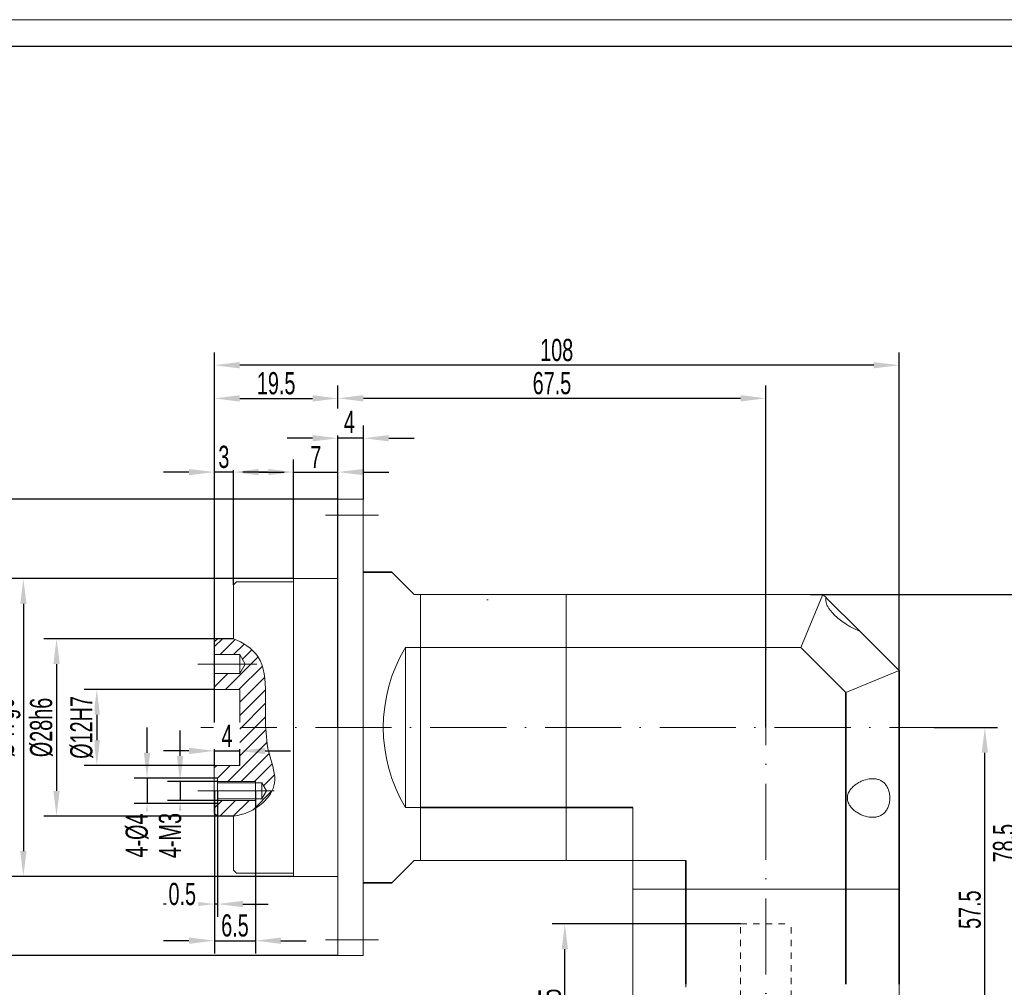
# Model space of a CAD drawing. Header units: millimetres. Extents: x 1398 to 1753, y 1052 to 1303.
# Tile 3 of 4: x 1518 to 1674, y 1150 to 1303. Entities that reach past the tile are written whole.
import ezdxf

# ---------------------------------------------------------------- set-up
doc = ezdxf.new("R2010")
doc.units = ezdxf.units.MM
doc.header["$PDSIZE"] = -5
doc.linetypes.add('ACAD_ISO10W100', pattern=[18, 12, -3, 0, -3])
doc.linetypes.add('虚线', pattern=[2, 1, -1])
doc.layers.get('0').update_dxf_attribs({"lineweight": 18})
doc.layers.get('Defpoints').update_dxf_attribs({"lineweight": 18})
for name, color, linetype, lineweight in [('中心线层', 7, 'ACAD_ISO10W100', 20), ('剖面线层', 4, 'Continuous', 18), ('图框_外框线', 7, 'Continuous', 18), ('尺寸线层', 3, 'Continuous', 18), ('粗实线层', 7, 'Continuous', 35), ('细实线层', 7, 'Continuous', 18), ('虚线层', 6, '虚线', 18)]:
    doc.layers.add(name, color=color, linetype=linetype, lineweight=lineweight)
doc.styles.add('标准', font='txt', dxfattribs={"width": 0.667})
doc.dimstyles.new('标准', dxfattribs={"dimtxt": 3.5, "dimasz": 4, "dimexe": 2, "dimexo": 0, "dimtad": 1, "dimdsep": 46, "dimtxsty": '标准', "dimblk": '_CAXARROW', "dimcen": 0, "dimdle": 6, "dimazin": 2, "dimtfac": 0.707107, "dimtdec": 3, "dimtmove": 2, "dimatfit": 3, "dimfxl": 1, "dimfrac": 2, "dimtolj": 1, "dimarcsym": 1})
pattern_1 = [(45, (424.8113, 5642.0325), (-1.06066017, 1.06066017), [])]

# ---------------------------------------------------------------- blocks, each defined once
blk = doc.blocks.new('_CAXARROW')
blk.add_hatch(color=0).paths.add_polyline_path([(0, 0), (-1, 0.125), (-1, -0.125)], flags=0)
blk = doc.blocks.new('*D22')
at = {"layer": 'Defpoints', "color": 0}
for p in [(1643.08, 1212.48), (1657.08, 1133.98), (1676.03, 1133.98)]:
    blk.add_point(p, dxfattribs=at)
at = {"layer": '尺寸线层', "color": 0, "lineweight": -2}
for p, q in [((1643.08, 1212.48), (1678.03, 1212.48)), ((1676.03, 1208.48), (1676.03, 1137.98)), ((1657.08, 1133.98), (1678.03, 1133.98))]:
    blk.add_line(p, q, dxfattribs=at)
at = {"layer": '尺寸线层', "color": 0, "lineweight": -2, "xscale": 4, "yscale": 4, "zscale": 4}
for p, rotation in [((1676.03, 1212.48), 90), ((1676.03, 1133.98), 270)]:
    blk.add_blockref('_CAXARROW', p, dxfattribs=dict(at, rotation=rotation))
at = {"layer": '尺寸线层', "color": 0, "insert": (1673.66, 1173.23), "char_height": 3.5, "attachment_point": 5, "rotation": 90, "style": '标准', "bg_fill": 3, "box_fill_scale": 1.1, "bg_fill_color": 257, "bg_fill_transparency": 0}
blk.add_mtext('\\A1;78.5', dxfattribs=at)
blk = doc.blocks.new('*D26')
at = {"layer": 'Defpoints', "color": 0}
for p in [(1604.36, 1160.48), (1632.08, 1160.48), (1615.08, 1133.98)]:
    blk.add_point(p, dxfattribs=at)
at = {"layer": '尺寸线层', "color": 0, "lineweight": -2}
for p, q in [((1632.08, 1160.48), (1602.36, 1160.48)), ((1604.36, 1137.98), (1604.36, 1156.48)), ((1615.08, 1133.98), (1602.36, 1133.98))]:
    blk.add_line(p, q, dxfattribs=at)
at = {"layer": '尺寸线层', "color": 0, "lineweight": -2, "xscale": 4, "yscale": 4, "zscale": 4}
for p, rotation in [((1604.36, 1160.48), 90), ((1604.36, 1133.98), 270)]:
    blk.add_blockref('_CAXARROW', p, dxfattribs=dict(at, rotation=rotation))
at = {"layer": '尺寸线层', "color": 0, "insert": (1601.98, 1147.23), "char_height": 3.5, "attachment_point": 5, "rotation": 90, "style": '标准', "bg_fill": 3, "box_fill_scale": 1.1, "bg_fill_color": 257, "bg_fill_transparency": 0}
blk.add_mtext('\\A1;26.5', dxfattribs=at)
blk = doc.blocks.new('*D29')
at = {"layer": 'Defpoints', "color": 0}
for p in [(1662.61, 1191.48), (1670.61, 1191.48), (1657.08, 1133.98)]:
    blk.add_point(p, dxfattribs=at)
at = {"layer": '尺寸线层', "color": 0, "lineweight": -2}
for p, q in [((1662.61, 1191.48), (1672.61, 1191.48)), ((1670.61, 1137.98), (1670.61, 1187.48)), ((1657.08, 1133.98), (1672.61, 1133.98))]:
    blk.add_line(p, q, dxfattribs=at)
at = {"layer": '尺寸线层', "color": 0, "lineweight": -2, "xscale": 4, "yscale": 4, "zscale": 4}
for p, rotation in [((1670.61, 1191.48), 90), ((1670.61, 1133.98), 270)]:
    blk.add_blockref('_CAXARROW', p, dxfattribs=dict(at, rotation=rotation))
at = {"layer": '尺寸线层', "color": 0, "insert": (1668.23, 1162.73), "char_height": 3.5, "attachment_point": 5, "rotation": 90, "style": '标准', "bg_fill": 3, "box_fill_scale": 1.1, "bg_fill_color": 257, "bg_fill_transparency": 0}
blk.add_mtext('\\A1;57.5', dxfattribs=at)
blk = doc.blocks.new('*D30')
at = {"layer": 'Defpoints', "color": 0}
for p in [(1636.08, 1243.42), (1568.58, 1191.48), (1636.08, 1191.48)]:
    blk.add_point(p, dxfattribs=at)
at = {"layer": '尺寸线层', "color": 0, "lineweight": -2}
for p, q in [((1568.58, 1191.48), (1568.58, 1245.42)), ((1636.08, 1191.48), (1636.08, 1245.42)), ((1572.58, 1243.42), (1632.08, 1243.42))]:
    blk.add_line(p, q, dxfattribs=at)
at = {"layer": '尺寸线层', "color": 0, "lineweight": -2, "xscale": 4, "yscale": 4, "zscale": 4, "rotation": 180}
blk.add_blockref('_CAXARROW', (1568.58, 1243.42), dxfattribs=at)
at = {"layer": '尺寸线层', "color": 0, "lineweight": -2, "xscale": 4, "yscale": 4, "zscale": 4}
blk.add_blockref('_CAXARROW', (1636.08, 1243.42), dxfattribs=at)
at = {"layer": '尺寸线层', "color": 0, "insert": (1602.33, 1245.79), "char_height": 3.5, "attachment_point": 5, "style": '标准', "bg_fill": 3, "box_fill_scale": 1.1, "bg_fill_color": 257, "bg_fill_transparency": 0}
blk.add_mtext('\\A1;67.5', dxfattribs=at)
blk = doc.blocks.new('*D31')
at = {"layer": 'Defpoints', "color": 0}
for p in [(1549.08, 1248.64), (1549.08, 1191.48), (1657.08, 1191.48)]:
    blk.add_point(p, dxfattribs=at)
at = {"layer": '尺寸线层', "color": 0, "lineweight": -2}
for p, q in [((1549.08, 1191.48), (1549.08, 1250.64)), ((1657.08, 1191.48), (1657.08, 1250.64)), ((1653.08, 1248.64), (1553.08, 1248.64))]:
    blk.add_line(p, q, dxfattribs=at)
at = {"layer": '尺寸线层', "color": 0, "lineweight": -2, "xscale": 4, "yscale": 4, "zscale": 4, "rotation": 180}
blk.add_blockref('_CAXARROW', (1549.08, 1248.64), dxfattribs=at)
at = {"layer": '尺寸线层', "color": 0, "lineweight": -2, "xscale": 4, "yscale": 4, "zscale": 4}
blk.add_blockref('_CAXARROW', (1657.08, 1248.64), dxfattribs=at)
at = {"layer": '尺寸线层', "color": 0, "insert": (1603.08, 1251.02), "char_height": 3.5, "attachment_point": 5, "style": '标准', "bg_fill": 3, "box_fill_scale": 1.1, "bg_fill_color": 257, "bg_fill_transparency": 0}
blk.add_mtext('\\A1;108', dxfattribs=at)
blk = doc.blocks.new('*D32')
at = {"layer": 'Defpoints', "color": 0}
for p in [(1549.08, 1197.48), (1530.54, 1185.48), (1549.08, 1185.48)]:
    blk.add_point(p, dxfattribs=at)
at = {"layer": '尺寸线层', "color": 0, "lineweight": -2}
for p, q in [((1549.08, 1197.48), (1528.54, 1197.48)), ((1530.54, 1193.48), (1530.54, 1189.48)), ((1549.08, 1185.48), (1528.54, 1185.48))]:
    blk.add_line(p, q, dxfattribs=at)
at = {"layer": '尺寸线层', "color": 0, "lineweight": -2, "xscale": 4, "yscale": 4, "zscale": 4}
for p, rotation in [((1530.54, 1197.48), 90), ((1530.54, 1185.48), 270)]:
    blk.add_blockref('_CAXARROW', p, dxfattribs=dict(at, rotation=rotation))
at = {"layer": '尺寸线层', "color": 0, "insert": (1528.16, 1191.48), "char_height": 3.5, "attachment_point": 5, "rotation": 90, "style": '标准', "bg_fill": 3, "box_fill_scale": 1.1, "bg_fill_color": 257, "bg_fill_transparency": 0}
blk.add_mtext('%%C12H7', dxfattribs=at)
blk = doc.blocks.new('*D33')
at = {"layer": 'Defpoints', "color": 0}
for p in [(1561.58, 1214.98), (1518.96, 1167.98), (1561.58, 1167.98)]:
    blk.add_point(p, dxfattribs=at)
at = {"layer": '尺寸线层', "color": 0, "lineweight": -2}
for p, q in [((1561.58, 1214.98), (1516.96, 1214.98)), ((1518.96, 1210.98), (1518.96, 1171.98)), ((1561.58, 1167.98), (1516.96, 1167.98))]:
    blk.add_line(p, q, dxfattribs=at)
at = {"layer": '尺寸线层', "color": 0, "lineweight": -2, "xscale": 4, "yscale": 4, "zscale": 4}
for p, rotation in [((1518.96, 1214.98), 90), ((1518.96, 1167.98), 270)]:
    blk.add_blockref('_CAXARROW', p, dxfattribs=dict(at, rotation=rotation))
at = {"layer": '尺寸线层', "color": 0, "insert": (1516.25, 1191.48), "char_height": 3.5, "attachment_point": 5, "rotation": 90, "style": '标准', "bg_fill": 3, "box_fill_scale": 1.1, "bg_fill_color": 257, "bg_fill_transparency": 0}
blk.add_mtext('%%C47g6', dxfattribs=at)
blk = doc.blocks.new('*D34')
at = {"layer": 'Defpoints', "color": 0}
for p in [(1552.08, 1213.98), (1549.08, 1204.98)]:
    blk.add_point(p, dxfattribs=at)
at = {"layer": '尺寸线层', "color": 0, "lineweight": -2}
for p, q in [((1549.08, 1204.98), (1549.08, 1233.78)), ((1552.08, 1213.98), (1552.08, 1233.78)), ((1545.08, 1231.78), (1541.08, 1231.78)), ((1552.08, 1231.78), (1549.08, 1231.78)), ((1556.08, 1231.78), (1560.08, 1231.78))]:
    blk.add_line(p, q, dxfattribs=at)
at = {"layer": '尺寸线层', "color": 0, "lineweight": -2, "xscale": 4, "yscale": 4, "zscale": 4}
blk.add_blockref('_CAXARROW', (1549.08, 1231.78), dxfattribs=at)
at = {"layer": '尺寸线层', "color": 0, "lineweight": -2, "xscale": 4, "yscale": 4, "zscale": 4, "rotation": 180}
blk.add_blockref('_CAXARROW', (1552.08, 1231.78), dxfattribs=at)
at = {"layer": '尺寸线层', "color": 0, "insert": (1550.58, 1234.16), "char_height": 3.5, "attachment_point": 5, "style": '标准', "bg_fill": 3, "box_fill_scale": 1.1, "bg_fill_color": 257, "bg_fill_transparency": 0}
blk.add_mtext('\\A1;3', dxfattribs=at)
at = {"layer": 'Defpoints', "color": 0}
blk.add_point((1549.08, 1231.78), dxfattribs=at)
blk = doc.blocks.new('*D35')
at = {"layer": 'Defpoints', "color": 0}
for p in [(1568.58, 1231.78), (1561.58, 1214.98), (1568.58, 1214.98)]:
    blk.add_point(p, dxfattribs=at)
at = {"layer": '尺寸线层', "color": 0, "lineweight": -2}
for p, q in [((1561.58, 1214.98), (1561.58, 1233.78)), ((1568.58, 1214.98), (1568.58, 1233.78)), ((1557.58, 1231.78), (1553.58, 1231.78)), ((1561.58, 1231.78), (1568.58, 1231.78)), ((1572.58, 1231.78), (1576.58, 1231.78))]:
    blk.add_line(p, q, dxfattribs=at)
at = {"layer": '尺寸线层', "color": 0, "lineweight": -2, "xscale": 4, "yscale": 4, "zscale": 4}
blk.add_blockref('_CAXARROW', (1561.58, 1231.78), dxfattribs=at)
at = {"layer": '尺寸线层', "color": 0, "lineweight": -2, "xscale": 4, "yscale": 4, "zscale": 4, "rotation": 180}
blk.add_blockref('_CAXARROW', (1568.58, 1231.78), dxfattribs=at)
at = {"layer": '尺寸线层', "color": 0, "insert": (1565.08, 1234.16), "char_height": 3.5, "attachment_point": 5, "style": '标准', "bg_fill": 3, "box_fill_scale": 1.1, "bg_fill_color": 257, "bg_fill_transparency": 0}
blk.add_mtext('\\A1;7', dxfattribs=at)
blk = doc.blocks.new('*D36')
at = {"layer": 'Defpoints', "color": 0}
for p in [(1568.58, 1243.4), (1568.58, 1214.98), (1549.08, 1204.98)]:
    blk.add_point(p, dxfattribs=at)
at = {"layer": '尺寸线层', "color": 0, "lineweight": -2}
for p, q in [((1549.08, 1204.98), (1549.08, 1245.4)), ((1568.58, 1214.98), (1568.58, 1245.4)), ((1553.08, 1243.4), (1564.58, 1243.4))]:
    blk.add_line(p, q, dxfattribs=at)
at = {"layer": '尺寸线层', "color": 0, "lineweight": -2, "xscale": 4, "yscale": 4, "zscale": 4, "rotation": 180}
blk.add_blockref('_CAXARROW', (1549.08, 1243.4), dxfattribs=at)
at = {"layer": '尺寸线层', "color": 0, "lineweight": -2, "xscale": 4, "yscale": 4, "zscale": 4}
blk.add_blockref('_CAXARROW', (1568.58, 1243.4), dxfattribs=at)
at = {"layer": '尺寸线层', "color": 0, "insert": (1558.83, 1245.78), "char_height": 3.5, "attachment_point": 5, "style": '标准', "bg_fill": 3, "box_fill_scale": 1.1, "bg_fill_color": 257, "bg_fill_transparency": 0}
blk.add_mtext('\\A1;19.5', dxfattribs=at)
blk = doc.blocks.new('*D37')
at = {"layer": 'Defpoints', "color": 0}
for p in [(1549.08, 1185.48), (1553.08, 1185.48)]:
    blk.add_point(p, dxfattribs=at)
at = {"layer": '尺寸线层', "color": 0, "lineweight": -2}
for p, q in [((1549.08, 1185.48), (1549.08, 1189.78)), ((1553.08, 1185.48), (1553.08, 1189.78)), ((1545.08, 1187.78), (1541.08, 1187.78)), ((1549.08, 1187.78), (1553.08, 1187.78)), ((1557.08, 1187.78), (1561.08, 1187.78))]:
    blk.add_line(p, q, dxfattribs=at)
at = {"layer": '尺寸线层', "color": 0, "lineweight": -2, "xscale": 4, "yscale": 4, "zscale": 4}
blk.add_blockref('_CAXARROW', (1549.08, 1187.78), dxfattribs=at)
at = {"layer": '尺寸线层', "color": 0, "lineweight": -2, "xscale": 4, "yscale": 4, "zscale": 4, "rotation": 180}
blk.add_blockref('_CAXARROW', (1553.08, 1187.78), dxfattribs=at)
at = {"layer": '尺寸线层', "color": 0, "insert": (1551.08, 1190.16), "char_height": 3.5, "attachment_point": 5, "style": '标准', "bg_fill": 3, "box_fill_scale": 1.1, "bg_fill_color": 257, "bg_fill_transparency": 0}
blk.add_mtext('\\A1;4', dxfattribs=at)
at = {"layer": 'Defpoints', "color": 0}
blk.add_point((1553.08, 1187.78), dxfattribs=at)
blk = doc.blocks.new('*D38')
at = {"layer": 'Defpoints', "color": 0}
for p in [(1549.58, 1183.48), (1549.58, 1179.48)]:
    blk.add_point(p, dxfattribs=at)
at = {"layer": '尺寸线层', "color": 0, "lineweight": -2}
for p, q in [((1538.46, 1187.48), (1538.46, 1191.48)), ((1549.58, 1183.48), (1536.46, 1183.48)), ((1538.46, 1183.48), (1538.46, 1179.48)), ((1549.58, 1179.48), (1536.46, 1179.48)), ((1538.46, 1175.48), (1538.46, 1171.48))]:
    blk.add_line(p, q, dxfattribs=at)
at = {"layer": '尺寸线层', "color": 0, "lineweight": -2, "xscale": 4, "yscale": 4, "zscale": 4}
for p, rotation in [((1538.46, 1183.48), 270), ((1538.46, 1179.48), 90)]:
    blk.add_blockref('_CAXARROW', p, dxfattribs=dict(at, rotation=rotation))
at = {"layer": '尺寸线层', "color": 0, "insert": (1536.89, 1174.43), "char_height": 3.5, "attachment_point": 5, "rotation": 90, "style": '标准', "bg_fill": 3, "box_fill_scale": 1.1, "bg_fill_color": 257, "bg_fill_transparency": 0}
blk.add_mtext('\\A1;4-%%C4', dxfattribs=at)
at = {"layer": 'Defpoints', "color": 0}
blk.add_point((1538.46, 1179.48), dxfattribs=at)
blk = doc.blocks.new('*D39')
at = {"layer": 'Defpoints', "color": 0}
for p in [(1549.58, 1182.98), (1549.58, 1179.98)]:
    blk.add_point(p, dxfattribs=at)
at = {"layer": '尺寸线层', "color": 0, "lineweight": -2}
for p, q in [((1543.68, 1186.98), (1543.68, 1190.98)), ((1549.58, 1182.98), (1541.68, 1182.98)), ((1543.68, 1182.98), (1543.68, 1179.98)), ((1549.58, 1179.98), (1541.68, 1179.98)), ((1543.68, 1175.98), (1543.68, 1171.98))]:
    blk.add_line(p, q, dxfattribs=at)
at = {"layer": '尺寸线层', "color": 0, "lineweight": -2, "xscale": 4, "yscale": 4, "zscale": 4}
for p, rotation in [((1543.68, 1182.98), 270), ((1543.68, 1179.98), 90)]:
    blk.add_blockref('_CAXARROW', p, dxfattribs=dict(at, rotation=rotation))
at = {"layer": '尺寸线层', "color": 0, "insert": (1542.11, 1174.43), "char_height": 3.5, "attachment_point": 5, "rotation": 90, "style": '标准', "bg_fill": 3, "box_fill_scale": 1.1, "bg_fill_color": 257, "bg_fill_transparency": 0}
blk.add_mtext('\\A1;4-M3', dxfattribs=at)
at = {"layer": 'Defpoints', "color": 0}
blk.add_point((1543.68, 1179.98), dxfattribs=at)
blk = doc.blocks.new('*D40')
at = {"layer": 'Defpoints', "color": 0}
for p in [(1549.08, 1181.48), (1555.58, 1181.48)]:
    blk.add_point(p, dxfattribs=at)
at = {"layer": '尺寸线层', "color": 0, "lineweight": -2}
for p, q in [((1549.08, 1181.48), (1549.08, 1155.84)), ((1555.58, 1181.48), (1555.58, 1155.84)), ((1545.08, 1157.84), (1541.08, 1157.84)), ((1549.08, 1157.84), (1555.58, 1157.84)), ((1559.58, 1157.84), (1563.58, 1157.84))]:
    blk.add_line(p, q, dxfattribs=at)
at = {"layer": '尺寸线层', "color": 0, "lineweight": -2, "xscale": 4, "yscale": 4, "zscale": 4}
blk.add_blockref('_CAXARROW', (1549.08, 1157.84), dxfattribs=at)
at = {"layer": '尺寸线层', "color": 0, "lineweight": -2, "xscale": 4, "yscale": 4, "zscale": 4, "rotation": 180}
blk.add_blockref('_CAXARROW', (1555.58, 1157.84), dxfattribs=at)
at = {"layer": '尺寸线层', "color": 0, "insert": (1552.33, 1160.22), "char_height": 3.5, "attachment_point": 5, "style": '标准', "bg_fill": 3, "box_fill_scale": 1.1, "bg_fill_color": 257, "bg_fill_transparency": 0}
blk.add_mtext('\\A1;6.5', dxfattribs=at)
at = {"layer": 'Defpoints', "color": 0}
blk.add_point((1555.58, 1157.84), dxfattribs=at)
blk = doc.blocks.new('*D41')
at = {"layer": 'Defpoints', "color": 0}
for p in [(1549.08, 1181.48), (1549.58, 1181.48), (1549.08, 1163.62)]:
    blk.add_point(p, dxfattribs=at)
at = {"layer": '尺寸线层', "color": 0, "lineweight": -2}
for p, q in [((1549.08, 1181.48), (1549.08, 1161.62)), ((1549.58, 1181.48), (1549.58, 1161.62)), ((1545.08, 1163.62), (1541.08, 1163.62)), ((1549.58, 1163.62), (1549.08, 1163.62)), ((1553.58, 1163.62), (1557.58, 1163.62))]:
    blk.add_line(p, q, dxfattribs=at)
at = {"layer": '尺寸线层', "color": 0, "lineweight": -2, "xscale": 4, "yscale": 4, "zscale": 4}
blk.add_blockref('_CAXARROW', (1549.08, 1163.62), dxfattribs=at)
at = {"layer": '尺寸线层', "color": 0, "lineweight": -2, "xscale": 4, "yscale": 4, "zscale": 4, "rotation": 180}
blk.add_blockref('_CAXARROW', (1549.58, 1163.62), dxfattribs=at)
at = {"layer": '尺寸线层', "color": 0, "insert": (1544.02, 1165.19), "char_height": 3.5, "attachment_point": 5, "style": '标准', "bg_fill": 3, "box_fill_scale": 1.1, "bg_fill_color": 257, "bg_fill_transparency": 0}
blk.add_mtext('\\A1;0.5', dxfattribs=at)
blk = doc.blocks.new('*D42')
at = {"layer": 'Defpoints', "color": 0}
for p in [(1568.58, 1227.48), (1512.91, 1155.48), (1568.58, 1155.48)]:
    blk.add_point(p, dxfattribs=at)
at = {"layer": '尺寸线层', "color": 0, "lineweight": -2}
for p, q in [((1568.58, 1227.48), (1510.91, 1227.48)), ((1512.91, 1223.48), (1512.91, 1159.48)), ((1568.58, 1155.48), (1510.91, 1155.48))]:
    blk.add_line(p, q, dxfattribs=at)
at = {"layer": '尺寸线层', "color": 0, "lineweight": -2, "xscale": 4, "yscale": 4, "zscale": 4}
for p, rotation in [((1512.91, 1227.48), 90), ((1512.91, 1155.48), 270)]:
    blk.add_blockref('_CAXARROW', p, dxfattribs=dict(at, rotation=rotation))
at = {"layer": '尺寸线层', "color": 0, "insert": (1510.54, 1191.48), "char_height": 3.5, "attachment_point": 5, "rotation": 90, "style": '标准', "bg_fill": 3, "box_fill_scale": 1.1, "bg_fill_color": 257, "bg_fill_transparency": 0}
blk.add_mtext('\\A1;%%C72', dxfattribs=at)
blk = doc.blocks.new('*D43')
at = {"layer": 'Defpoints', "color": 0}
for p in [(1552.08, 1205.48), (1524.19, 1177.48), (1552.08, 1177.48)]:
    blk.add_point(p, dxfattribs=at)
at = {"layer": '尺寸线层', "color": 0, "lineweight": -2}
for p, q in [((1552.08, 1205.48), (1522.19, 1205.48)), ((1524.19, 1201.48), (1524.19, 1181.48)), ((1552.08, 1177.48), (1522.19, 1177.48))]:
    blk.add_line(p, q, dxfattribs=at)
at = {"layer": '尺寸线层', "color": 0, "lineweight": -2, "xscale": 4, "yscale": 4, "zscale": 4}
for p, rotation in [((1524.19, 1205.48), 90), ((1524.19, 1177.48), 270)]:
    blk.add_blockref('_CAXARROW', p, dxfattribs=dict(at, rotation=rotation))
at = {"layer": '尺寸线层', "color": 0, "insert": (1521.82, 1191.48), "char_height": 3.5, "attachment_point": 5, "rotation": 90, "style": '标准', "bg_fill": 3, "box_fill_scale": 1.1, "bg_fill_color": 257, "bg_fill_transparency": 0}
blk.add_mtext('%%C28h6', dxfattribs=at)
blk = doc.blocks.new('*D44')
at = {"layer": 'Defpoints', "color": 0}
for p in [(1568.58, 1227.48), (1572.58, 1227.48)]:
    blk.add_point(p, dxfattribs=at)
at = {"layer": '尺寸线层', "color": 0, "lineweight": -2}
for p, q in [((1568.58, 1227.48), (1568.58, 1239.12)), ((1572.58, 1227.48), (1572.58, 1239.12)), ((1564.58, 1237.12), (1560.58, 1237.12)), ((1572.58, 1237.12), (1568.58, 1237.12)), ((1576.58, 1237.12), (1580.58, 1237.12))]:
    blk.add_line(p, q, dxfattribs=at)
at = {"layer": '尺寸线层', "color": 0, "lineweight": -2, "xscale": 4, "yscale": 4, "zscale": 4}
blk.add_blockref('_CAXARROW', (1568.58, 1237.12), dxfattribs=at)
at = {"layer": '尺寸线层', "color": 0, "lineweight": -2, "xscale": 4, "yscale": 4, "zscale": 4, "rotation": 180}
blk.add_blockref('_CAXARROW', (1572.58, 1237.12), dxfattribs=at)
at = {"layer": '尺寸线层', "color": 0, "insert": (1570.38, 1239.7), "char_height": 3.5, "attachment_point": 5, "style": '标准', "bg_fill": 3, "box_fill_scale": 1.1, "bg_fill_color": 257, "bg_fill_transparency": 0}
blk.add_mtext('\\A1;4', dxfattribs=at)
at = {"layer": 'Defpoints', "color": 0}
blk.add_point((1568.58, 1237.12), dxfattribs=at)

msp = doc.modelspace()

# ---------------------------------------------------------------- linework, layer by layer
at = {"color": 7, "linetype": 'Continuous', "lineweight": 15}
msp.add_line((1581.578, 1178.862), (1579.229, 1178.862), dxfattribs=at)
at = {"layer": '中心线层'}
for p, q in [((1636.078, 1218.798), (1636.078, 1132.561)), ((1546.945, 1191.481), (1670.381, 1191.481)), ((1546.49, 1181.481), (1559.762, 1181.481)), ((1566.615, 1157.981), (1574.968, 1157.981))]:
    msp.add_line(p, q, dxfattribs=at)
at = {"layer": '粗实线层'}
for p, q in [((1581.578, 1178.862), (1615.078, 1178.862)), ((1580.578, 1170.481), (1577.078, 1166.981)), ((1623.458, 1170.481), (1623.458, 1150.982)), ((1572.578, 1166.981), (1577.078, 1166.981))]:
    msp.add_line(p, q, dxfattribs=at)
at = {"layer": '细实线层'}
for p, q in [((1592.078, 1211.641), (1592.263, 1211.641)), ((1645.078, 1212.481), (1641.607, 1204.101)), ((1645.608, 1211.951), (1645.078, 1212.481)), ((1650.939, 1206.62), (1645.598, 1211.961)), ((1657.078, 1200.481), (1650.93, 1206.63)), ((1641.607, 1204.101), (1581.578, 1204.101)), ((1657.078, 1200.481), (1648.697, 1197.01)), ((1549.078, 1185.481), (1553.078, 1185.481)), ((1549.078, 1183.481), (1549.578, 1183.481)), ((1549.578, 1183.481), (1549.578, 1179.481)), ((1549.578, 1182.981), (1555.578, 1182.981)), ((1549.578, 1182.731), (1556.578, 1182.731)), ((1555.578, 1182.981), (1555.578, 1179.981)), ((1556.578, 1182.731), (1557.3, 1181.481)), ((1556.578, 1182.731), (1556.578, 1181.481)), ((1556.578, 1180.231), (1557.3, 1181.481)), ((1556.578, 1180.231), (1556.578, 1181.481)), ((1549.578, 1179.481), (1549.078, 1179.481)), ((1549.578, 1180.231), (1556.578, 1180.231)), ((1549.578, 1179.981), (1555.578, 1179.981)), ((1615.078, 1150.481), (1615.078, 1178.862)), ((1549.578, 1177.481), (1549.078, 1177.981)), ((1549.578, 1177.481), (1552.078, 1177.481)), ((1552.078, 1177.481), (1552.078, 1168.981)), ((1580.578, 1170.481), (1581.578, 1170.481)), ((1581.578, 1170.481), (1621.078, 1170.481)), ((1623.458, 1170.481), (1581.578, 1170.481)), ((1615.078, 1170.481), (1615.578, 1170.481)), ((1552.078, 1168.981), (1552.578, 1168.481)), ((1561.578, 1168.481), (1552.578, 1168.481)), ((1561.578, 1167.981), (1561.578, 1168.231)), ((1561.578, 1167.981), (1568.578, 1167.981)), ((1615.078, 1165.981), (1636.078, 1165.981)), ((1615.078, 1165.981), (1636.078, 1165.981)), ((1623.458, 1165.981), (1623.458, 1150.481)), ((1657.078, 1165.981), (1636.078, 1165.981)), ((1615.078, 1164.481), (1615.078, 1148.981)), ((1572.578, 1155.481), (1568.578, 1155.481))]:
    msp.add_line(p, q, dxfattribs=at)
for points, knots in [([(1645.608, 1211.951), (1645.562, 1211.862), (1645.534, 1211.759), (1645.515, 1211.523), (1645.526, 1211.39), (1645.587, 1211.111), (1645.638, 1210.962), (1645.772, 1210.662), (1645.856, 1210.509), (1646.045, 1210.21), (1646.149, 1210.064), (1646.375, 1209.778), (1646.497, 1209.638), (1646.874, 1209.232), (1647.142, 1208.982), (1647.702, 1208.508), (1647.992, 1208.286), (1648.574, 1207.877), (1648.868, 1207.688), (1649.459, 1207.335), (1649.758, 1207.172), (1650.35, 1206.876), (1650.642, 1206.744), (1650.93, 1206.63)], [0, 0, 0, 0, 0.5004725, 0.5004725, 1.000945, 1.000945, 1.5014174, 1.5014174, 2.0018899, 2.0018899, 2.5023624, 2.5023624, 3.0028349, 3.0028349, 4.0037798, 4.0037798, 5.0047248, 5.0047248, 6.0056697, 6.0056697, 7.0066147, 7.0066147, 8.0075597, 8.0075597, 8.0075597, 8.0075597]), ([(1655.633, 1180.353), (1655.633, 1180.098), (1655.61, 1179.851), (1655.541, 1179.489), (1655.512, 1179.371), (1655.445, 1179.145), (1655.406, 1179.036), (1655.277, 1178.722), (1655.171, 1178.53), (1654.935, 1178.194), (1654.801, 1178.046), (1654.518, 1177.796), (1654.367, 1177.693), (1654.049, 1177.523), (1653.881, 1177.457), (1653.54, 1177.362), (1653.366, 1177.331), (1653.009, 1177.3), (1652.825, 1177.299), (1652.27, 1177.34), (1651.898, 1177.421), (1651.337, 1177.618), (1651.149, 1177.697), (1650.777, 1177.88), (1650.594, 1177.984), (1650.237, 1178.22), (1650.062, 1178.351), (1649.726, 1178.651), (1649.568, 1178.817), (1649.284, 1179.191), (1649.16, 1179.399), (1649.025, 1179.742), (1648.989, 1179.863), (1648.941, 1180.108), (1648.928, 1180.234), (1648.93, 1180.488), (1648.943, 1180.613), (1648.993, 1180.858), (1649.03, 1180.979), (1649.166, 1181.32), (1649.293, 1181.528), (1649.576, 1181.898), (1649.734, 1182.062), (1650.07, 1182.361), (1650.245, 1182.492), (1650.602, 1182.727), (1650.784, 1182.83), (1651.154, 1183.011), (1651.343, 1183.09), (1651.906, 1183.286), (1652.278, 1183.367), (1652.832, 1183.407), (1653.015, 1183.406), (1653.372, 1183.374), (1653.546, 1183.343), (1653.886, 1183.247), (1654.053, 1183.18), (1654.371, 1183.01), (1654.521, 1182.907), (1654.804, 1182.657), (1654.937, 1182.509), (1655.172, 1182.174), (1655.277, 1181.983), (1655.45, 1181.564), (1655.517, 1181.34), (1655.61, 1180.855), (1655.633, 1180.608), (1655.633, 1180.353)], [0, 0, 0, 0, 0.6298232, 0.6298232, 0.9447348, 0.9447348, 1.2596464, 1.2596464, 1.8894696, 1.8894696, 2.5192929, 2.5192929, 3.1491161, 3.1491161, 3.7789393, 3.7789393, 4.4087625, 4.4087625, 5.0385857, 5.0385857, 6.2982321, 6.2982321, 6.9280553, 6.9280553, 7.5578786, 7.5578786, 8.1877018, 8.1877018, 8.817525, 8.817525, 9.4473482, 9.4473482, 9.7622598, 9.7622598, 10.0771714, 10.0771714, 10.392083, 10.392083, 10.7069946, 10.7069946, 11.3368178, 11.3368178, 11.966641, 11.966641, 12.5964643, 12.5964643, 13.2262875, 13.2262875, 13.8561107, 13.8561107, 15.1157571, 15.1157571, 15.7455803, 15.7455803, 16.3754035, 16.3754035, 17.0052267, 17.0052267, 17.63505, 17.63505, 18.2648732, 18.2648732, 18.8946964, 18.8946964, 19.5245196, 19.5245196, 20.1543428, 20.1543428, 20.1543428, 20.1543428])]:
    msp.add_open_spline(points, degree=3, knots=knots, dxfattribs=at)
at = {"layer": '虚线层'}
for p, q in [((1632.078, 1160.481), (1640.078, 1160.481)), ((1632.078, 1140.981), (1632.078, 1160.481)), ((1640.078, 1140.981), (1640.078, 1160.481))]:
    msp.add_line(p, q, dxfattribs=at)

# ---------------------------------------------------------------- next in the draw order: dimensions: what is measured, and where the dimension line sits
at = {"layer": '尺寸线层'}
for base, p1, p2, angle, picture, middle in [((1676.032, 1133.981), (1643.078, 1212.481), (1657.078, 1133.981), 270, '*D22', (1673.657, 1173.231)), ((1604.357, 1160.481), (1615.078, 1133.981), (1632.078, 1160.481), 90, '*D26', (1601.982, 1147.231))]:
    dim = msp.add_linear_dim(base=base, p1=p1, p2=p2, angle=angle, dimstyle='标准', override={"dimsah": 1, "dimtfill": 1, "dimtzin": 0}, dxfattribs=at)
    dim.commit()
    dim.dimension.update_dxf_attribs({"geometry": picture, "text_midpoint": middle})

# ---------------------------------------------------------------- next in the draw order: linework, layer by layer
at = {"layer": '粗实线层'}
for p, q in [((1657.078, 1200.481), (1657.078, 1150.982)), ((1648.697, 1197.01), (1648.697, 1150.982))]:
    msp.add_line(p, q, dxfattribs=at)
at = {"layer": '细实线层'}
for p, q in [((1645.078, 1212.481), (1581.578, 1212.481)), ((1648.697, 1197.01), (1641.607, 1204.101)), ((1657.078, 1165.981), (1636.078, 1165.981)), ((1657.078, 1164.481), (1657.078, 1148.981))]:
    msp.add_line(p, q, dxfattribs=at)

# ---------------------------------------------------------------- next in the draw order: dimensions: what is measured, and where the dimension line sits
at = {"layer": '尺寸线层'}
dim = msp.add_linear_dim(base=(1636.078, 1243.416), p1=(1568.578, 1191.481), p2=(1636.078, 1191.481), dimstyle='标准', override={"dimsah": 1, "dimtfill": 1, "dimtzin": 0}, dxfattribs=at)
dim.commit()
dim.dimension.update_dxf_attribs({"geometry": '*D30', "text_midpoint": (1602.328, 1245.791)})
dim = msp.add_linear_dim(base=(1670.608, 1191.481), p1=(1657.078, 1133.981), p2=(1662.61, 1191.481), angle=90, dimstyle='标准', override={"dimsah": 1, "dimtfill": 1, "dimtzin": 0}, dxfattribs=at)
dim.commit()
dim.dimension.update_dxf_attribs({"geometry": '*D29', "text_midpoint": (1668.233, 1162.731)})

# ---------------------------------------------------------------- next in the draw order: dimensions: what is measured, and where the dimension line sits
dim = msp.add_linear_dim(base=(1549.078, 1248.64), p1=(1657.078, 1191.481), p2=(1549.078, 1191.481), dimstyle='标准', override={"dimsah": 1, "dimtfill": 1, "dimtzin": 0}, dxfattribs=at)
dim.commit()
dim.dimension.update_dxf_attribs({"geometry": '*D31', "text_midpoint": (1603.078, 1251.015)})

# ---------------------------------------------------------------- next in the draw order: linework, layer by layer
at = {"color": 7, "linetype": 'Continuous', "lineweight": 15}
for p, q in [((1579.229, 1204.101), (1581.578, 1204.101)), ((1579.229, 1178.862), (1579.229, 1204.101))]:
    msp.add_line(p, q, dxfattribs=at)
msp.add_arc((1600.229, 1191.481), 24.5, 148.99728, 211.00272, dxfattribs=at)
at = {"layer": '中心线层'}
msp.add_line((1546.49, 1201.481), (1555.782, 1201.481), dxfattribs=at)
at = {"layer": '细实线层'}
for p, q in [((1568.578, 1227.481), (1568.578, 1191.481)), ((1572.578, 1191.481), (1572.578, 1227.481)), ((1552.078, 1213.981), (1552.578, 1214.481)), ((1561.578, 1214.481), (1552.578, 1214.481)), ((1561.578, 1214.981), (1568.578, 1214.981)), ((1561.578, 1214.981), (1561.578, 1214.731)), ((1561.578, 1214.981), (1561.578, 1191.481)), ((1552.078, 1205.481), (1552.078, 1213.981)), ((1580.578, 1212.481), (1581.578, 1212.481)), ((1581.578, 1212.481), (1621.578, 1212.481)), ((1581.578, 1170.481), (1581.578, 1212.481)), ((1581.578, 1212.481), (1581.578, 1191.481)), ((1581.578, 1212.481), (1581.578, 1191.481)), ((1604.578, 1170.481), (1604.578, 1212.481)), ((1604.578, 1212.481), (1604.578, 1191.481)), ((1604.578, 1212.481), (1604.578, 1191.481)), ((1549.578, 1205.481), (1549.078, 1204.981)), ((1549.578, 1205.481), (1552.078, 1205.481)), ((1549.078, 1177.981), (1549.078, 1204.981)), ((1549.078, 1202.981), (1553.078, 1202.981)), ((1553.078, 1199.981), (1553.078, 1202.981)), ((1553.078, 1202.981), (1553.944, 1201.481)), ((1553.078, 1199.981), (1553.944, 1201.481)), ((1549.078, 1199.981), (1553.078, 1199.981)), ((1549.078, 1197.481), (1553.078, 1197.481)), ((1553.078, 1197.481), (1553.078, 1185.481)), ((1561.578, 1167.981), (1561.578, 1191.481)), ((1568.578, 1155.481), (1568.578, 1191.481)), ((1572.578, 1191.481), (1572.578, 1155.481)), ((1581.578, 1170.481), (1581.578, 1191.481)), ((1581.578, 1170.481), (1581.578, 1191.481)), ((1604.578, 1170.481), (1604.578, 1191.481)), ((1604.578, 1170.481), (1604.578, 1191.481))]:
    msp.add_line(p, q, dxfattribs=at)
msp.add_open_spline([(1552.078, 1205.481), (1553.557, 1204.914), (1556.93, 1202.801), (1557.33, 1195.342), (1556.846, 1188.861), (1559.292, 1182.869), (1556.589, 1178.881), (1553.76, 1177.707), (1552.078, 1177.481)], degree=3, knots=[0, 0, 0, 0, 5.0211437, 11.318719, 21.7761366, 26.3739363, 30.2031666, 35.5825168, 35.5825168, 35.5825168, 35.5825168], dxfattribs=at)

# ---------------------------------------------------------------- next in the draw order: dimensions: what is measured, and where the dimension line sits
at = {"layer": '尺寸线层'}
dim = msp.add_linear_dim(base=(1530.537, 1185.481), p1=(1549.078, 1197.481), p2=(1549.078, 1185.481), angle=270, text='%%C12H7', dimstyle='标准', override={"dimpost": '%%C<>', "dimsah": 1, "dimtfill": 1, "dimtolj": 0, "dimtzin": 0}, dxfattribs=at)
dim.commit()
dim.dimension.update_dxf_attribs({"geometry": '*D32', "text_midpoint": (1528.162, 1191.481)})

# ---------------------------------------------------------------- next in the draw order: dimensions: what is measured, and where the dimension line sits
dim = msp.add_linear_dim(base=(1518.956, 1167.981), p1=(1561.578, 1214.981), p2=(1561.578, 1167.981), angle=270, text='%%C47g6', dimstyle='标准', override={"dimpost": '%%C<>', "dimsah": 1, "dimtfill": 1, "dimtolj": 0, "dimtzin": 0}, dxfattribs=at)
dim.commit()
dim.dimension.update_dxf_attribs({"geometry": '*D33', "text_midpoint": (1516.248, 1191.481)})

# ---------------------------------------------------------------- next in the draw order: dimensions: what is measured, and where the dimension line sits
for base, p1, p2, picture, middle in [((1549.078, 1231.784), (1552.078, 1213.981), (1549.078, 1204.981), '*D34', (1550.578, 1234.159)), ((1553.078, 1187.785), (1549.078, 1185.481), (1553.078, 1185.481), '*D37', (1551.078, 1190.16))]:
    dim = msp.add_linear_dim(base=base, p1=p1, p2=p2, dimstyle='标准', override={"dimsah": 1, "dimtfill": 1, "dimtzin": 0}, dxfattribs=at)
    dim.commit()
    dim.dimension.update_dxf_attribs({"geometry": picture, "text_midpoint": middle})

# ---------------------------------------------------------------- next in the draw order: dimensions: what is measured, and where the dimension line sits
dim = msp.add_linear_dim(base=(1568.578, 1231.784), p1=(1561.578, 1214.981), p2=(1568.578, 1214.981), dimstyle='标准', override={"dimsah": 1, "dimtfill": 1, "dimtzin": 0}, dxfattribs=at)
dim.commit()
dim.dimension.update_dxf_attribs({"geometry": '*D35', "text_midpoint": (1565.078, 1234.159)})
dim = msp.add_linear_dim(base=(1538.456, 1179.481), p1=(1549.578, 1183.481), p2=(1549.578, 1179.481), angle=270, dimstyle='标准', override={"dimpost": '4-%%C<>', "dimsah": 1, "dimtfac": 1, "dimtfill": 1, "dimtzin": 0}, dxfattribs=at)
dim.commit()
dim.dimension.update_dxf_attribs({"geometry": '*D38', "text_midpoint": (1536.886, 1174.428), "dimtype": 160})

# ---------------------------------------------------------------- next in the draw order: linework, layer by layer
at = {"layer": '粗实线层'}
for p in [(1572.578, 1215.981), (1580.578, 1212.481)]:
    msp.add_line(p, (1577.078, 1215.981), dxfattribs=at)

# ---------------------------------------------------------------- next in the draw order: dimensions: what is measured, and where the dimension line sits
at = {"layer": '尺寸线层'}
dim = msp.add_linear_dim(base=(1568.578, 1243.403), p1=(1549.078, 1204.981), p2=(1568.578, 1214.981), dimstyle='标准', override={"dimsah": 1, "dimtfill": 1, "dimtzin": 0}, dxfattribs=at)
dim.commit()
dim.dimension.update_dxf_attribs({"geometry": '*D36', "text_midpoint": (1558.828, 1245.778)})
dim = msp.add_linear_dim(base=(1543.685, 1179.981), p1=(1549.578, 1182.981), p2=(1549.578, 1179.981), angle=270, dimstyle='标准', override={"dimpost": '4-M<>', "dimsah": 1, "dimtfac": 1, "dimtfill": 1, "dimtzin": 0}, dxfattribs=at)
dim.commit()
dim.dimension.update_dxf_attribs({"geometry": '*D39', "text_midpoint": (1542.114, 1174.428), "dimtype": 160})

# ---------------------------------------------------------------- next in the draw order: hatches: boundary and pattern name
at = {"layer": '剖面线层'}
h = msp.add_hatch(dxfattribs=at)
h.set_pattern_fill('无图案', color=256, scale=1.5, angle=45, style=0, pattern_type=0)
h.set_pattern_definition(pattern_1)
edge = h.paths.add_edge_path(flags=0)
edge.add_line((1549.078, 1197.481), (1549.078, 1197.488))
edge.add_line((1549.078, 1197.488), (1549.078, 1199.981))
edge.add_line((1549.078, 1199.981), (1553.078, 1199.981))
edge.add_line((1553.078, 1199.981), (1553.944, 1201.481))
edge.add_line((1553.944, 1201.481), (1553.078, 1202.981))
edge.add_line((1553.078, 1202.981), (1549.078, 1202.981))
edge.add_line((1549.078, 1202.981), (1549.078, 1204.981))
edge.add_line((1549.078, 1204.981), (1549.578, 1205.481))
edge.add_line((1549.578, 1205.481), (1552.078, 1205.481))
edge.add_spline(control_points=[(1552.078, 1205.481), (1553.557, 1204.914), (1556.93, 1202.801), (1557.241, 1196.993), (1557.112, 1193.237), (1557.188, 1191.481)], knot_values=[0, 0, 0, 0, 4.8126786, 10.8487946, 16.2515202, 16.2515202, 16.2515202, 16.2515202], weights=[1, 1, 1, 1, 1, 1], degree=3, periodic=0)
edge.add_line((1557.188, 1191.481), (1553.078, 1191.481))
edge.add_line((1553.078, 1191.481), (1553.078, 1197.481))
edge.add_line((1553.078, 1197.481), (1549.078, 1197.481))
edge = h.paths.add_edge_path(flags=0)
edge.add_line((1553.078, 1185.481), (1553.078, 1185.52))
edge.add_line((1553.078, 1185.52), (1553.078, 1191.481))
edge.add_line((1553.078, 1191.481), (1557.188, 1191.481))
edge.add_spline(control_points=[(1557.188, 1191.481), (1557.253, 1189.98), (1557.576, 1187.073), (1558.974, 1183.648), (1558.37, 1181.874), (1558.177, 1181.481)], knot_values=[0, 0, 0, 0, 4.5666784, 8.9222304, 10.2237323, 10.2237323, 10.2237323, 10.2237323], weights=[1, 1, 1, 1, 1, 1], degree=3, periodic=0)
edge.add_line((1558.177, 1181.481), (1557.3, 1181.481))
edge.add_line((1557.3, 1181.481), (1556.578, 1182.731))
edge.add_line((1556.578, 1182.731), (1555.578, 1182.731))
edge.add_line((1555.578, 1182.731), (1555.578, 1182.981))
edge.add_line((1555.578, 1182.981), (1549.578, 1182.981))
edge.add_line((1549.578, 1182.981), (1549.578, 1183.481))
edge.add_line((1549.578, 1183.481), (1549.078, 1183.481))
edge.add_line((1549.078, 1183.481), (1549.078, 1185.481))
edge.add_line((1549.078, 1185.481), (1553.078, 1185.481))
h = msp.add_hatch(dxfattribs=at)
h.set_pattern_fill('无图案', color=256, scale=1.5, angle=45, style=0, pattern_type=0)
h.set_pattern_definition(pattern_1)
edge = h.paths.add_edge_path(flags=0)
edge.add_line((1549.578, 1179.481), (1549.578, 1179.73))
edge.add_line((1549.578, 1179.73), (1549.578, 1179.981))
edge.add_line((1549.578, 1179.981), (1555.578, 1179.981))
edge.add_line((1555.578, 1179.981), (1555.578, 1180.231))
edge.add_line((1555.578, 1180.231), (1556.578, 1180.231))
edge.add_line((1556.578, 1180.231), (1557.3, 1181.481))
edge.add_line((1557.3, 1181.481), (1558.177, 1181.481))
edge.add_spline(control_points=[(1558.177, 1181.481), (1557.831, 1180.78), (1556.167, 1178.706), (1553.76, 1177.707), (1552.078, 1177.481)], knot_values=[0, 0, 0, 0, 2.3751236, 7.5787265, 7.5787265, 7.5787265, 7.5787265], weights=[1, 1, 1, 1, 1], degree=3, periodic=0)
edge.add_line((1552.078, 1177.481), (1549.578, 1177.481))
edge.add_line((1549.578, 1177.481), (1549.078, 1177.981))
edge.add_line((1549.078, 1177.981), (1549.078, 1179.481))
edge.add_line((1549.078, 1179.481), (1549.578, 1179.481))

# ---------------------------------------------------------------- next in the draw order: linework, layer by layer
at = {"layer": '中心线层'}
msp.add_line((1566.615, 1224.981), (1574.968, 1224.981), dxfattribs=at)

# ---------------------------------------------------------------- next in the draw order: dimensions: what is measured, and where the dimension line sits
at = {"layer": '尺寸线层'}
dim = msp.add_linear_dim(base=(1555.578, 1157.844), p1=(1549.078, 1181.481), p2=(1555.578, 1181.481), dimstyle='标准', override={"dimsah": 1, "dimtfill": 1, "dimtzin": 0}, dxfattribs=at)
dim.commit()
dim.dimension.update_dxf_attribs({"geometry": '*D40', "text_midpoint": (1552.328, 1160.219)})

# ---------------------------------------------------------------- next in the draw order: dimensions: what is measured, and where the dimension line sits
dim = msp.add_linear_dim(base=(1549.078, 1163.617), p1=(1549.578, 1181.481), p2=(1549.078, 1181.481), dimstyle='标准', override={"dimsah": 1, "dimtfill": 1, "dimtzin": 0}, dxfattribs=at)
dim.commit()
dim.dimension.update_dxf_attribs({"geometry": '*D41', "text_midpoint": (1544.015, 1165.187), "dimtype": 160})

# ---------------------------------------------------------------- next in the draw order: dimensions: what is measured, and where the dimension line sits
dim = msp.add_linear_dim(base=(1512.913, 1155.481), p1=(1568.578, 1227.481), p2=(1568.578, 1155.481), angle=270, dimstyle='标准', override={"dimpost": '%%C<>', "dimsah": 1, "dimtfac": 1, "dimtfill": 1, "dimtzin": 0}, dxfattribs=at)
dim.commit()
dim.dimension.update_dxf_attribs({"geometry": '*D42', "text_midpoint": (1510.538, 1191.481)})

# ---------------------------------------------------------------- next in the draw order: linework, layer by layer
at = {"layer": '细实线层'}
msp.add_line((1572.578, 1227.481), (1568.578, 1227.481), dxfattribs=at)

# ---------------------------------------------------------------- next in the draw order: dimensions: what is measured, and where the dimension line sits
at = {"layer": '尺寸线层'}
dim = msp.add_linear_dim(base=(1524.193, 1177.481), p1=(1552.078, 1205.481), p2=(1552.078, 1177.481), angle=270, text='%%C28h6', dimstyle='标准', override={"dimpost": '%%C<>', "dimsah": 1, "dimtfill": 1, "dimtolj": 0, "dimtzin": 0}, dxfattribs=at)
dim.commit()
dim.dimension.update_dxf_attribs({"geometry": '*D43', "text_midpoint": (1521.818, 1191.481)})

# ---------------------------------------------------------------- next in the draw order: dimensions: what is measured, and where the dimension line sits
dim = msp.add_linear_dim(base=(1568.578, 1237.117), p1=(1572.578, 1227.481), p2=(1568.578, 1227.481), dimstyle='标准', override={"dimsah": 1, "dimtfill": 1, "dimtzin": 0}, dxfattribs=at)
dim.commit()
dim.dimension.update_dxf_attribs({"geometry": '*D44', "text_midpoint": (1570.377, 1239.696), "dimtype": 160})

# ---------------------------------------------------------------- next in the draw order: linework, layer by layer
at = {"layer": '图框_外框线', "color": 3}
msp.add_lwpolyline([(1398.382, 1052.447), (1752.927, 1052.447), (1752.927, 1303.161), (1398.382, 1303.161)], close=True, dxfattribs=at)
at = {"layer": '图框_外框线', "color": 3, "lineweight": 25}
msp.add_lwpolyline([(1419.486, 1056.668), (1748.706, 1056.668), (1748.706, 1298.94), (1419.486, 1298.94)], close=True, dxfattribs=at)

doc.saveas('drawing.dxf')
